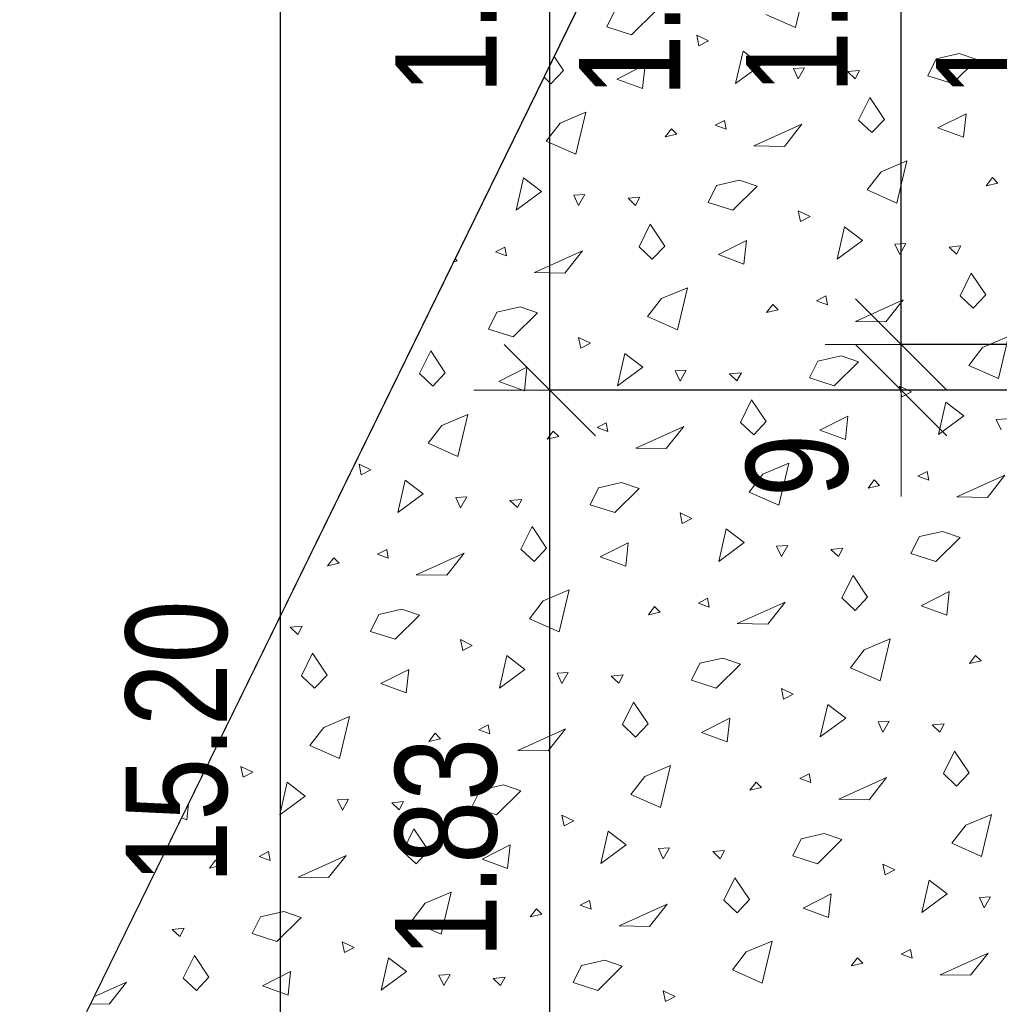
# Model space of a CAD drawing. Header units: centimetres. Extents: x -7.1 to 26.5, y -14.7 to 18.1.
# Tile 18 of 186: x -2.3 to -0.3, y 3 to 5. Entities that reach past the tile are written whole.
import ezdxf

# ---------------------------------------------------------------- set-up
doc = ezdxf.new("R2010")
doc.units = ezdxf.units.CM
doc.header["$LTSCALE"] = 10
doc.header["$PDMODE"] = 65
for name, pattern in [('AUSGEZOGEN', [0]), ('STRICHLINIE_S4', [0.0055, 0.0035, -0.001, 0, -0.001]), ('STRICHPUNKT2_S5', [0.85, 0.65, -0.1, 0, -0.1])]:
    doc.linetypes.add(name, pattern=pattern)
doc.layers.add('XR$2$105 Cotations100', color=7, linetype='Continuous')
doc.layers.add('XR$3$035 Dalles', color=7, linetype='Continuous')
doc.styles.add('ARIAL', font='arial.ttf')
doc.dimstyles.new('DIMSTYLE_2', dxfattribs={"dimtxt": 0.2, "dimasz": 0.3, "dimexe": 0, "dimexo": 0, "dimgap": 0.1, "dimtad": 2, "dimrnd": 0.005, "dimzin": 4, "dimdsep": 46, "dimtxsty": 'ARIAL', "dimblk1": 'ALL_ML_STRICH', "dimblk2": 'ALL_ML_STRICH', "dimsah": 1, "dimcen": 0, "dimclrd": 7, "dimclre": 7, "dimclrt": 7, "dimadec": 0, "dimazin": 0, "dimtfac": 1, "dimtdec": 0, "dimtix": 1, "dimtmove": 2, "dimatfit": 3, "dimfxl": 0, "dimtzin": 0, "dimlwd": 0, "dimlwe": 18, "dimarcsym": 0})
doc.dimstyles.new('DIMSTYLE_3', dxfattribs={"dimtxt": 0.2, "dimasz": 0.3, "dimexe": 0, "dimexo": 0, "dimgap": 0.1, "dimtad": 2, "dimrnd": 0.005, "dimzin": 4, "dimdsep": 46, "dimtxsty": 'ARIAL', "dimblk1": 'ALL_ML_STRICH', "dimblk2": 'ALL_ML_STRICH', "dimsah": 1, "dimcen": 0, "dimclrd": 7, "dimclre": 7, "dimclrt": 7, "dimadec": 0, "dimazin": 0, "dimtfac": 1, "dimtdec": 0, "dimtix": 1, "dimtmove": 2, "dimatfit": 3, "dimfxl": 0, "dimtzin": 0, "dimlwd": 0, "dimlwe": 18, "dimarcsym": 0})
doc.dimstyles.new('DIMSTYLE_7', dxfattribs={"dimtxt": 0.2, "dimasz": 0.3, "dimexe": 0, "dimexo": 0, "dimgap": 0.1, "dimtad": 2, "dimdec": 1, "dimlfac": 100, "dimrnd": 0.5, "dimzin": 4, "dimdsep": 46, "dimtxsty": 'ARIAL', "dimblk1": 'ALL_ML_STRICH', "dimblk2": 'ALL_ML_STRICH', "dimsah": 1, "dimcen": 0, "dimclrd": 7, "dimclre": 7, "dimclrt": 7, "dimadec": 0, "dimazin": 0, "dimtfac": 1, "dimtdec": 0, "dimtix": 1, "dimtmove": 2, "dimatfit": 3, "dimfxl": 0, "dimtvp": 1.2, "dimtzin": 0, "dimlwd": 0, "dimlwe": 18, "dimarcsym": 0})

# ---------------------------------------------------------------- blocks, each defined once
blk = doc.blocks.new('ALL_ML_STRICH')
at = {"color": 0, "linetype": 'ByBlock', "lineweight": -2}
for p, q in [((0, -0.5), (0, 0.5)), ((-0.3, -0.3), (0.3, 0.3)), ((-1, 0), (0.5, 0))]:
    blk.add_line(p, q, dxfattribs=at)
blk = doc.blocks.new('*D50')
at = {"layer": 'DEFPOINTS', "color": 7, "linetype": 'AUSGEZOGEN', "lineweight": 18, "transparency": 16777216}
for p in [(-1.7359, 11.1435), (-1.7359, -4.0565), (-0.678, -4.0565)]:
    blk.add_point(p, dxfattribs=at)
at = {"layer": 'XR$2$105 Cotations100', "color": 7, "linetype": 'AUSGEZOGEN', "lineweight": -2, "transparency": 16777216}
for p, q in [((-7.0874, 11.1435), (-1.7359, 11.1435)), ((-1.7359, -4.0565), (-1.7359, 11.1435)), ((0.7976, -4.0565), (-1.7359, -4.0565))]:
    blk.add_line(p, q, dxfattribs=at)
at = {"layer": 'XR$2$105 Cotations100', "color": 7, "linetype": 'AUSGEZOGEN', "lineweight": 18, "transparency": 16777216, "xscale": 0.3, "yscale": 0.3, "zscale": 0.3}
for p, rotation in [((-1.7359, 11.1435), 90), ((-1.7359, -4.0565), 270)]:
    blk.add_blockref('ALL_ML_STRICH', p, dxfattribs=dict(at, rotation=rotation))
at = {"layer": 'XR$2$105 Cotations100', "color": 7, "linetype": 'AUSGEZOGEN', "lineweight": 18, "transparency": 16777216, "insert": (-1.9401, 3.5492), "char_height": 0.2, "width": 0.8, "attachment_point": 5, "rotation": 90, "style": 'ARIAL'}
blk.add_mtext('\\W0.80;\\A1;{\\A1;{15.20\\H0.132000;\\S^ ;}}', dxfattribs=at)
blk = doc.blocks.new('*D56')
at = {"layer": 'DEFPOINTS', "color": 7, "linetype": 'AUSGEZOGEN', "lineweight": 18, "transparency": 16777216}
for p in [(0.8192, 4.2435), (-1.205, 2.4135), (0.8192, 2.4135)]:
    blk.add_point(p, dxfattribs=at)
at = {"layer": 'XR$2$105 Cotations100', "color": 7, "linetype": 'AUSGEZOGEN', "lineweight": -2, "transparency": 16777216}
for p, q in [((0.8046, 4.2435), (-1.205, 4.2435)), ((-1.205, 2.4135), (-1.205, 4.2435)), ((0.8046, 2.4135), (-1.205, 2.4135))]:
    blk.add_line(p, q, dxfattribs=at)
at = {"layer": 'XR$2$105 Cotations100', "color": 7, "linetype": 'AUSGEZOGEN', "lineweight": 18, "transparency": 16777216, "xscale": 0.3, "yscale": 0.3, "zscale": 0.3}
for p, rotation in [((-1.205, 4.2435), 90), ((-1.205, 2.4135), 270)]:
    blk.add_blockref('ALL_ML_STRICH', p, dxfattribs=dict(at, rotation=rotation))
at = {"layer": 'XR$2$105 Cotations100', "color": 7, "linetype": 'AUSGEZOGEN', "lineweight": 18, "transparency": 16777216, "insert": (-1.4085, 3.3401), "char_height": 0.2, "width": 0.64, "attachment_point": 5, "rotation": 90, "style": 'ARIAL'}
blk.add_mtext('\\W0.80;\\A1;{\\A1;{1.83\\H0.132000;\\S^ ;}}', dxfattribs=at)
blk = doc.blocks.new('*D57')
at = {"layer": 'DEFPOINTS', "color": 7, "linetype": 'AUSGEZOGEN', "lineweight": 18, "transparency": 16777216}
for p in [(-1.0444, 5.8235), (-1.205, 4.2435), (0.8192, 4.2435)]:
    blk.add_point(p, dxfattribs=at)
at = {"layer": 'XR$2$105 Cotations100', "color": 7, "linetype": 'AUSGEZOGEN', "lineweight": -2, "transparency": 16777216}
for p, q in [((0.8046, 5.8235), (-1.205, 5.8235)), ((-1.205, 4.2435), (-1.205, 5.8235)), ((0.8046, 4.2435), (-1.205, 4.2435))]:
    blk.add_line(p, q, dxfattribs=at)
at = {"layer": 'XR$2$105 Cotations100', "color": 7, "linetype": 'AUSGEZOGEN', "lineweight": 18, "transparency": 16777216, "xscale": 0.3, "yscale": 0.3, "zscale": 0.3}
for p, rotation in [((-1.205, 5.8235), 90), ((-1.205, 4.2435), 270)]:
    blk.add_blockref('ALL_ML_STRICH', p, dxfattribs=dict(at, rotation=rotation))
at = {"layer": 'XR$2$105 Cotations100', "color": 7, "linetype": 'AUSGEZOGEN', "lineweight": 18, "transparency": 16777216, "insert": (-1.4084, 5.0449), "char_height": 0.2, "width": 0.64, "attachment_point": 5, "rotation": 90, "style": 'ARIAL'}
blk.add_mtext('\\W0.80;\\A1;{\\A1;{1.58\\H0.132000;\\S^ ;}}', dxfattribs=at)
at = {"layer": 'XR$2$105 Cotations100', "color": 7, "linetype": 'AUSGEZOGEN', "lineweight": 18, "transparency": 16777216, "insert": (-1.1473, 4.8213), "char_height": 0.2, "width": 0.01, "attachment_point": 1, "rotation": 90, "line_spacing_factor": 0.60241, "style": 'ARIAL'}
blk.add_mtext('\\W0.80;1.50', dxfattribs=at)
blk = doc.blocks.new('*D67')
at = {"layer": 'DEFPOINTS', "color": 7, "linetype": 'AUSGEZOGEN', "lineweight": 18, "transparency": 16777216}
for p in [(-0.3959, 4.3335), (-0.512, 4.2435), (-0.447, 4.2435)]:
    blk.add_point(p, dxfattribs=at)
at = {"layer": 'XR$2$105 Cotations100', "color": 7, "linetype": 'AUSGEZOGEN', "lineweight": -2, "transparency": 16777216}
for p, q in [((0.8046, 4.3335), (-0.512, 4.3335)), ((-0.512, 4.2435), (-0.512, 4.3335)), ((0.8046, 4.2435), (-0.512, 4.2435))]:
    blk.add_line(p, q, dxfattribs=at)
at = {"layer": 'XR$2$105 Cotations100', "color": 7, "linetype": 'AUSGEZOGEN', "lineweight": 18, "transparency": 16777216, "xscale": 0.3, "yscale": 0.3, "zscale": 0.3}
for p, rotation in [((-0.512, 4.2435), 270), ((-0.512, 4.3335), 90)]:
    blk.add_blockref('ALL_ML_STRICH', p, dxfattribs=dict(at, rotation=rotation))
at = {"layer": 'XR$2$105 Cotations100', "color": 7, "linetype": 'AUSGEZOGEN', "lineweight": 18, "transparency": 16777216, "insert": (-0.7163, 4.095), "char_height": 0.2, "width": 0.48, "attachment_point": 5, "rotation": 90, "style": 'ARIAL'}
blk.add_mtext('\\W0.80;\\A1;{\\A1;{9\\H0.132000;\\S^ ;}}', dxfattribs=at)
blk = doc.blocks.new('*D68')
at = {"layer": 'DEFPOINTS', "color": 7, "linetype": 'AUSGEZOGEN', "lineweight": 18, "transparency": 16777216}
for p in [(-0.5206, 5.7335), (-0.512, 4.3335), (-0.3959, 4.3335)]:
    blk.add_point(p, dxfattribs=at)
at = {"layer": 'XR$2$105 Cotations100', "color": 7, "linetype": 'AUSGEZOGEN', "lineweight": -2, "transparency": 16777216}
for p, q in [((0.8046, 5.7335), (-0.512, 5.7335)), ((-0.512, 4.3335), (-0.512, 5.7335)), ((0.8046, 4.3335), (-0.512, 4.3335))]:
    blk.add_line(p, q, dxfattribs=at)
at = {"layer": 'XR$2$105 Cotations100', "color": 7, "linetype": 'AUSGEZOGEN', "lineweight": 18, "transparency": 16777216, "xscale": 0.3, "yscale": 0.3, "zscale": 0.3}
for p, rotation in [((-0.512, 5.7335), 90), ((-0.512, 4.3335), 270)]:
    blk.add_blockref('ALL_ML_STRICH', p, dxfattribs=dict(at, rotation=rotation))
at = {"layer": 'XR$2$105 Cotations100', "color": 7, "linetype": 'AUSGEZOGEN', "lineweight": 18, "transparency": 16777216, "insert": (-0.7163, 5.0453), "char_height": 0.2, "width": 0.64, "attachment_point": 5, "rotation": 90, "style": 'ARIAL'}
blk.add_mtext('\\W0.80;\\A1;{\\A1;{1.40\\H0.132000;\\S^ ;}}', dxfattribs=at)
at = {"layer": 'XR$2$105 Cotations100', "color": 7, "linetype": 'AUSGEZOGEN', "lineweight": 18, "transparency": 16777216, "insert": (-0.4432, 4.8213), "char_height": 0.2, "width": 0.01, "attachment_point": 1, "rotation": 90, "line_spacing_factor": 0.60241, "style": 'ARIAL'}
blk.add_mtext('\\W0.80;1.30', dxfattribs=at)
blk = doc.blocks.new('COMPLEXOBJECT_272')
at = {"layer": 'XR$3$035 Dalles', "color": 253, "linetype": 'AUSGEZOGEN', "lineweight": 13, "transparency": 33554687}
for p, q in [((-0.7006, 5.0422), (-0.7203, 4.9593)), ((-1.0926, 4.9604), (-1.0761, 4.9938)), ((-0.9959, 4.9924), (-1.0439, 4.9449)), ((-0.7203, 4.9593), (-0.7788, 4.9851)), ((-1.0439, 4.9449), (-1.0926, 4.9604)), ((-0.8917, 4.9329), (-0.915, 4.9441)), ((-0.915, 4.9441), (-0.9107, 4.923)), ((-0.9107, 4.923), (-0.8917, 4.9329)), ((-1.1964, 4.9017), (-1.1781, 4.8743)), ((-0.8384, 4.8486), (-0.8238, 4.9126)), ((-0.8238, 4.9126), (-0.7882, 4.8855)), ((-0.4595, 4.864), (-0.4431, 4.8974)), ((-0.4431, 4.8974), (-0.3975, 4.9078)), ((-0.3629, 4.896), (-0.4108, 4.8485)), ((-0.3975, 4.9078), (-0.3629, 4.896)), ((-1.0724, 4.8574), (-1.0171, 4.8854)), ((-1.0171, 4.8854), (-1.022, 4.8389)), ((-0.7882, 4.8855), (-0.8384, 4.8486)), ((-0.7027, 4.8796), (-0.7245, 4.8783)), ((-0.7245, 4.8783), (-0.7149, 4.8579)), ((-0.7149, 4.8579), (-0.7027, 4.8796)), ((-1.2027, 4.8482), (-1.2163, 4.861)), ((-1.1781, 4.8743), (-1.2027, 4.8482)), ((-1.022, 4.8389), (-1.0724, 4.8574)), ((-0.6176, 4.8722), (-0.5941, 4.8745)), ((-0.6027, 4.8582), (-0.6176, 4.8722)), ((-0.5941, 4.8745), (-0.6027, 4.8582)), ((-0.4108, 4.8485), (-0.4595, 4.864)), ((-0.5958, 4.7764), (-0.5738, 4.8209)), ((-0.5738, 4.8209), (-0.5451, 4.7779)), ((-1.1847, 4.7706), (-1.1336, 4.7922)), ((-1.1336, 4.7922), (-1.1533, 4.7093)), ((-0.4394, 4.761), (-0.3841, 4.789)), ((-0.3841, 4.789), (-0.389, 4.7425)), ((-1.2119, 4.7351), (-1.1847, 4.7706)), ((-0.8606, 4.7758), (-0.8788, 4.7664)), ((-0.8788, 4.7664), (-0.8574, 4.7585)), ((-0.8574, 4.7585), (-0.8606, 4.7758)), ((-0.8022, 4.7258), (-0.7077, 4.7684)), ((-0.7077, 4.7684), (-0.742, 4.7247)), ((-0.5697, 4.7518), (-0.5958, 4.7764)), ((-0.5451, 4.7779), (-0.5697, 4.7518)), ((-0.389, 4.7425), (-0.4394, 4.761)), ((-0.9651, 4.7593), (-0.9773, 4.7433)), ((-0.9773, 4.7433), (-0.9544, 4.7486)), ((-0.9544, 4.7486), (-0.9651, 4.7593)), ((-1.1533, 4.7093), (-1.2119, 4.7351)), ((-0.742, 4.7247), (-0.8022, 4.7258)), ((-0.5517, 4.6742), (-0.5006, 4.6958)), ((-0.5006, 4.6958), (-0.5203, 4.6129)), ((-0.5788, 4.6387), (-0.5517, 4.6742)), ((-0.3321, 4.6629), (-0.3442, 4.6469)), ((-0.3214, 4.6522), (-0.3321, 4.6629)), ((-1.2714, 4.5986), (-1.2568, 4.6626)), ((-1.2568, 4.6626), (-1.2213, 4.6355)), ((-0.8926, 4.614), (-0.8761, 4.6474)), ((-0.8761, 4.6474), (-0.8305, 4.6578)), ((-0.7959, 4.646), (-0.8439, 4.5985)), ((-0.8305, 4.6578), (-0.7959, 4.646)), ((-0.3442, 4.6469), (-0.3214, 4.6522)), ((-1.2213, 4.6355), (-1.2714, 4.5986)), ((-1.1357, 4.6296), (-1.1575, 4.6283)), ((-1.1575, 4.6283), (-1.148, 4.6079)), ((-1.148, 4.6079), (-1.1357, 4.6296)), ((-1.0506, 4.6222), (-1.0271, 4.6245)), ((-1.0271, 4.6245), (-1.0358, 4.6082)), ((-0.5203, 4.6129), (-0.5788, 4.6387)), ((-1.0358, 4.6082), (-1.0506, 4.6222)), ((-0.8439, 4.5985), (-0.8926, 4.614)), ((-0.6917, 4.5865), (-0.715, 4.5977)), ((-0.715, 4.5977), (-0.7107, 4.5766)), ((-0.7107, 4.5766), (-0.6917, 4.5865)), ((-1.0288, 4.5264), (-1.0068, 4.5709)), ((-1.0068, 4.5709), (-0.9781, 4.5279)), ((-0.6384, 4.5022), (-0.6238, 4.5662)), ((-0.6238, 4.5662), (-0.5882, 4.5391)), ((-0.9781, 4.5279), (-1.0027, 4.5018)), ((-0.8724, 4.511), (-0.8171, 4.539)), ((-0.8171, 4.539), (-0.822, 4.4925)), ((-0.5882, 4.5391), (-0.6384, 4.5022)), ((-0.5027, 4.5332), (-0.5245, 4.5319)), ((-0.5245, 4.5319), (-0.5149, 4.5115)), ((-0.5149, 4.5115), (-0.5027, 4.5332)), ((-0.4176, 4.5258), (-0.3941, 4.5281)), ((-0.3941, 4.5281), (-0.4027, 4.5118)), ((-1.2936, 4.5258), (-1.3118, 4.5164)), ((-1.3118, 4.5164), (-1.2904, 4.5085)), ((-1.2904, 4.5085), (-1.2936, 4.5258)), ((-1.2352, 4.4758), (-1.1407, 4.5184)), ((-1.1407, 4.5184), (-1.1751, 4.4747)), ((-1.0027, 4.5018), (-1.0288, 4.5264)), ((-0.822, 4.4925), (-0.8724, 4.511)), ((-0.4027, 4.5118), (-0.4176, 4.5258)), ((-1.3944, 4.497), (-1.3874, 4.4986)), ((-1.3874, 4.4986), (-1.3916, 4.5028)), ((-1.1751, 4.4747), (-1.2352, 4.4758)), ((-0.3958, 4.43), (-0.3738, 4.4745)), ((-0.3738, 4.4745), (-0.3451, 4.4315)), ((-0.9847, 4.4242), (-0.9336, 4.4458)), ((-0.9336, 4.4458), (-0.9533, 4.3629)), ((-0.3697, 4.4054), (-0.3958, 4.43)), ((-0.3451, 4.4315), (-0.3697, 4.4054)), ((-1.0119, 4.3887), (-0.9847, 4.4242)), ((-0.7651, 4.4129), (-0.7773, 4.3969)), ((-0.7544, 4.4022), (-0.7651, 4.4129)), ((-0.6606, 4.4294), (-0.6788, 4.42)), ((-0.6788, 4.42), (-0.6574, 4.4121)), ((-0.6574, 4.4121), (-0.6606, 4.4294)), ((-0.6022, 4.3794), (-0.5077, 4.422)), ((-0.5077, 4.422), (-0.542, 4.3783)), ((-1.3256, 4.364), (-1.3091, 4.3974)), ((-1.3091, 4.3974), (-1.2635, 4.4078)), ((-1.2289, 4.396), (-1.2769, 4.3485)), ((-1.2635, 4.4078), (-1.2289, 4.396)), ((-0.7773, 4.3969), (-0.7544, 4.4022)), ((-0.9533, 4.3629), (-1.0119, 4.3887)), ((-0.542, 4.3783), (-0.6022, 4.3794)), ((-1.2769, 4.3485), (-1.3256, 4.364)), ((-1.1247, 4.3365), (-1.1481, 4.3477)), ((-1.1481, 4.3477), (-1.1437, 4.3266)), ((-1.1437, 4.3266), (-1.1247, 4.3365)), ((-0.3517, 4.3278), (-0.3006, 4.3494)), ((-0.3006, 4.3494), (-0.3203, 4.2665)), ((-1.4618, 4.2764), (-1.4398, 4.3209)), ((-1.4398, 4.3209), (-1.4111, 4.2779)), ((-1.0714, 4.2522), (-1.0568, 4.3162)), ((-1.0568, 4.3162), (-1.0213, 4.2891)), ((-0.3788, 4.2923), (-0.3517, 4.3278)), ((-0.6926, 4.2676), (-0.6761, 4.301)), ((-0.6761, 4.301), (-0.6305, 4.3114)), ((-0.5959, 4.2996), (-0.6439, 4.2521)), ((-0.6305, 4.3114), (-0.5959, 4.2996)), ((-1.4357, 4.2518), (-1.4618, 4.2764)), ((-1.4111, 4.2779), (-1.4357, 4.2518)), ((-1.3054, 4.261), (-1.2501, 4.289)), ((-1.2501, 4.289), (-1.255, 4.2425)), ((-1.0213, 4.2891), (-1.0714, 4.2522)), ((-0.9357, 4.2832), (-0.9575, 4.2819)), ((-0.9575, 4.2819), (-0.948, 4.2615)), ((-0.948, 4.2615), (-0.9357, 4.2832)), ((-0.8506, 4.2758), (-0.8271, 4.2781)), ((-0.8358, 4.2618), (-0.8506, 4.2758)), ((-0.8271, 4.2781), (-0.8358, 4.2618)), ((-0.3203, 4.2665), (-0.3788, 4.2923)), ((-1.255, 4.2425), (-1.3054, 4.261)), ((-0.6439, 4.2521), (-0.6926, 4.2676)), ((-0.4917, 4.2401), (-0.515, 4.2513)), ((-0.515, 4.2513), (-0.5107, 4.2302)), ((-0.5107, 4.2302), (-0.4917, 4.2401)), ((-0.8288, 4.18), (-0.8068, 4.2245)), ((-0.8068, 4.2245), (-0.7781, 4.1815)), ((-0.4384, 4.1558), (-0.4238, 4.2198)), ((-0.4238, 4.2198), (-0.3882, 4.1927)), ((-1.4177, 4.1742), (-1.3666, 4.1958)), ((-1.3666, 4.1958), (-1.3863, 4.1129)), ((-1.0936, 4.1794), (-1.1118, 4.17)), ((-1.0904, 4.1621), (-1.0936, 4.1794)), ((-0.8027, 4.1554), (-0.8288, 4.18)), ((-0.7781, 4.1815), (-0.8027, 4.1554)), ((-0.6724, 4.1646), (-0.6171, 4.1926)), ((-0.6171, 4.1926), (-0.622, 4.1461)), ((-0.3882, 4.1927), (-0.4384, 4.1558)), ((-0.3027, 4.1868), (-0.3245, 4.1855)), ((-0.3245, 4.1855), (-0.3149, 4.1651)), ((-1.4449, 4.1387), (-1.4177, 4.1742)), ((-1.1981, 4.1629), (-1.2103, 4.1469)), ((-1.1874, 4.1522), (-1.1981, 4.1629)), ((-1.1118, 4.17), (-1.0904, 4.1621)), ((-1.0352, 4.1294), (-0.9407, 4.172)), ((-0.9407, 4.172), (-0.9751, 4.1283)), ((-0.622, 4.1461), (-0.6724, 4.1646)), ((-1.3863, 4.1129), (-1.4449, 4.1387)), ((-1.2103, 4.1469), (-1.1874, 4.1522)), ((-0.9751, 4.1283), (-1.0352, 4.1294)), ((-0.7847, 4.0778), (-0.7336, 4.0994)), ((-0.7336, 4.0994), (-0.7533, 4.0165)), ((-1.5577, 4.0865), (-1.5811, 4.0977)), ((-1.5811, 4.0977), (-1.5767, 4.0766)), ((-1.5767, 4.0766), (-1.5577, 4.0865)), ((-0.4606, 4.083), (-0.4788, 4.0736)), ((-0.4574, 4.0657), (-0.4606, 4.083)), ((-1.5044, 4.0022), (-1.4898, 4.0662)), ((-1.4898, 4.0662), (-1.4543, 4.0391)), ((-1.1091, 4.051), (-1.0635, 4.0614)), ((-1.0635, 4.0614), (-1.0289, 4.0496)), ((-0.8119, 4.0423), (-0.7847, 4.0778)), ((-0.5651, 4.0665), (-0.5773, 4.0505)), ((-0.5544, 4.0558), (-0.5651, 4.0665)), ((-0.4788, 4.0736), (-0.4574, 4.0657)), ((-0.4022, 4.0329), (-0.3077, 4.0756)), ((-0.3077, 4.0756), (-0.342, 4.0319)), ((-1.1256, 4.0176), (-1.1091, 4.051)), ((-1.0289, 4.0496), (-1.0769, 4.0021)), ((-0.7533, 4.0165), (-0.8119, 4.0423)), ((-0.5773, 4.0505), (-0.5544, 4.0558)), ((-1.4543, 4.0391), (-1.5044, 4.0022)), ((-1.3687, 4.0332), (-1.3905, 4.0319)), ((-1.3905, 4.0319), (-1.381, 4.0115)), ((-1.381, 4.0115), (-1.3687, 4.0332)), ((-1.2836, 4.0258), (-1.2601, 4.0281)), ((-1.2688, 4.0118), (-1.2836, 4.0258)), ((-1.2601, 4.0281), (-1.2688, 4.0118)), ((-0.342, 4.0319), (-0.4022, 4.0329)), ((-1.0769, 4.0021), (-1.1256, 4.0176)), ((-0.9247, 3.9901), (-0.9481, 4.0013)), ((-0.9481, 4.0013), (-0.9437, 3.9802)), ((-0.9437, 3.9802), (-0.9247, 3.9901)), ((-1.2618, 3.93), (-1.2398, 3.9745)), ((-1.2398, 3.9745), (-1.2111, 3.9315)), ((-0.8714, 3.9058), (-0.8568, 3.9698)), ((-0.8568, 3.9698), (-0.8213, 3.9427)), ((-0.4761, 3.9546), (-0.4305, 3.965)), ((-0.4305, 3.965), (-0.3959, 3.9532)), ((-0.4926, 3.9212), (-0.4761, 3.9546)), ((-0.3959, 3.9532), (-0.4439, 3.9056)), ((-1.5266, 3.9294), (-1.5448, 3.92)), ((-1.5234, 3.9121), (-1.5266, 3.9294)), ((-1.2357, 3.9054), (-1.2618, 3.93)), ((-1.2111, 3.9315), (-1.2357, 3.9054)), ((-1.1054, 3.9146), (-1.0501, 3.9426)), ((-1.0501, 3.9426), (-1.055, 3.8961)), ((-0.8213, 3.9427), (-0.8714, 3.9058)), ((-0.7357, 3.9368), (-0.7575, 3.9355)), ((-0.7575, 3.9355), (-0.748, 3.9151)), ((-0.748, 3.9151), (-0.7357, 3.9368)), ((-0.6506, 3.9294), (-0.6271, 3.9317)), ((-0.6358, 3.9154), (-0.6506, 3.9294)), ((-0.6271, 3.9317), (-0.6358, 3.9154)), ((-1.6311, 3.9129), (-1.6433, 3.8969)), ((-1.6205, 3.9022), (-1.6311, 3.9129)), ((-1.5448, 3.92), (-1.5234, 3.9121)), ((-1.4682, 3.8794), (-1.3737, 3.922)), ((-1.3737, 3.922), (-1.4081, 3.8783)), ((-1.055, 3.8961), (-1.1054, 3.9146)), ((-0.4439, 3.9056), (-0.4926, 3.9212)), ((-1.6433, 3.8969), (-1.6205, 3.9022)), ((-1.4081, 3.8783), (-1.4682, 3.8794)), ((-0.6288, 3.8336), (-0.6068, 3.878)), ((-0.6068, 3.878), (-0.5781, 3.8351)), ((-1.2177, 3.8278), (-1.1666, 3.8494)), ((-1.1666, 3.8494), (-1.1863, 3.7665)), ((-1.2449, 3.7923), (-1.2177, 3.8278)), ((-0.8936, 3.833), (-0.9118, 3.8236)), ((-0.8904, 3.8157), (-0.8936, 3.833)), ((-0.6027, 3.809), (-0.6288, 3.8336)), ((-0.5781, 3.8351), (-0.6027, 3.809)), ((-0.4724, 3.8182), (-0.4171, 3.8462)), ((-0.4171, 3.8462), (-0.422, 3.7997)), ((-1.5421, 3.801), (-1.4965, 3.8114)), ((-1.4965, 3.8114), (-1.4619, 3.7996)), ((-0.9981, 3.8165), (-1.0103, 3.8005)), ((-0.9874, 3.8058), (-0.9981, 3.8165)), ((-0.9118, 3.8236), (-0.8904, 3.8157)), ((-0.8352, 3.7829), (-0.7407, 3.8256)), ((-0.7407, 3.8256), (-0.7751, 3.7819)), ((-0.422, 3.7997), (-0.4724, 3.8182)), ((-1.5586, 3.7676), (-1.5421, 3.801)), ((-1.4619, 3.7996), (-1.5099, 3.7521)), ((-1.1863, 3.7665), (-1.2449, 3.7923)), ((-1.0103, 3.8005), (-0.9874, 3.8058)), ((-1.7166, 3.7758), (-1.6931, 3.7781)), ((-1.7018, 3.7618), (-1.7166, 3.7758)), ((-1.6931, 3.7781), (-1.7018, 3.7618)), ((-0.7751, 3.7819), (-0.8352, 3.7829)), ((-1.5099, 3.7521), (-1.5586, 3.7676)), ((-1.3577, 3.7401), (-1.3811, 3.7513)), ((-1.3811, 3.7513), (-1.3767, 3.7302)), ((-0.5847, 3.7314), (-0.5336, 3.753)), ((-0.5336, 3.753), (-0.5533, 3.6701)), ((-1.3767, 3.7302), (-1.3577, 3.7401)), ((-0.6119, 3.6959), (-0.5847, 3.7314)), ((-1.6948, 3.68), (-1.6729, 3.7245)), ((-1.6729, 3.7245), (-1.6441, 3.6815)), ((-1.3044, 3.6558), (-1.2898, 3.7198)), ((-1.2898, 3.7198), (-1.2543, 3.6927)), ((-0.9091, 3.7046), (-0.8635, 3.715)), ((-0.8635, 3.715), (-0.8289, 3.7032)), ((-0.3651, 3.7201), (-0.3773, 3.7041)), ((-0.3544, 3.7094), (-0.3651, 3.7201)), ((-1.5384, 3.6646), (-1.4831, 3.6926)), ((-1.4831, 3.6926), (-1.488, 3.6461)), ((-1.2543, 3.6927), (-1.3044, 3.6558)), ((-0.9256, 3.6712), (-0.9091, 3.7046)), ((-0.8289, 3.7032), (-0.8769, 3.6556)), ((-0.5533, 3.6701), (-0.6119, 3.6959)), ((-0.3773, 3.7041), (-0.3544, 3.7094)), ((-1.6687, 3.6554), (-1.6948, 3.68)), ((-1.6441, 3.6815), (-1.6687, 3.6554)), ((-1.1687, 3.6868), (-1.1905, 3.6855)), ((-1.1905, 3.6855), (-1.181, 3.6651)), ((-1.181, 3.6651), (-1.1687, 3.6868)), ((-1.0836, 3.6794), (-1.0601, 3.6817)), ((-1.0688, 3.6654), (-1.0836, 3.6794)), ((-1.0601, 3.6817), (-1.0688, 3.6654)), ((-1.488, 3.6461), (-1.5384, 3.6646)), ((-0.8769, 3.6556), (-0.9256, 3.6712)), ((-0.7247, 3.6437), (-0.7481, 3.6549)), ((-0.7481, 3.6549), (-0.7437, 3.6338)), ((-0.7437, 3.6338), (-0.7247, 3.6437)), ((-1.0618, 3.5836), (-1.0398, 3.628)), ((-1.0398, 3.628), (-1.0111, 3.5851)), ((-0.6714, 3.5594), (-0.6568, 3.6234)), ((-0.6568, 3.6234), (-0.6213, 3.5963)), ((-1.6507, 3.5778), (-1.5996, 3.5994)), ((-1.5996, 3.5994), (-1.6193, 3.5165)), ((-0.9054, 3.5682), (-0.8501, 3.5962)), ((-0.8501, 3.5962), (-0.855, 3.5497)), ((-0.6213, 3.5963), (-0.6714, 3.5594)), ((-1.6779, 3.5423), (-1.6507, 3.5778)), ((-1.3266, 3.583), (-1.3448, 3.5736)), ((-1.3234, 3.5657), (-1.3266, 3.583)), ((-1.2682, 3.5329), (-1.1737, 3.5756)), ((-1.1737, 3.5756), (-1.2081, 3.5319)), ((-1.0357, 3.559), (-1.0618, 3.5836)), ((-1.0111, 3.5851), (-1.0357, 3.559)), ((-0.5357, 3.5904), (-0.5575, 3.5891)), ((-0.5575, 3.5891), (-0.548, 3.5687)), ((-0.548, 3.5687), (-0.5357, 3.5904)), ((-0.4506, 3.583), (-0.4271, 3.5852)), ((-0.4358, 3.569), (-0.4506, 3.583)), ((-0.4271, 3.5852), (-0.4358, 3.569)), ((-1.4311, 3.5665), (-1.4433, 3.5505)), ((-1.4433, 3.5505), (-1.4205, 3.5558)), ((-1.4205, 3.5558), (-1.4311, 3.5665)), ((-1.3448, 3.5736), (-1.3234, 3.5657)), ((-0.855, 3.5497), (-0.9054, 3.5682)), ((-1.6193, 3.5165), (-1.6779, 3.5423)), ((-1.2081, 3.5319), (-1.2682, 3.5329)), ((-0.4288, 3.4872), (-0.4068, 3.5316)), ((-0.4068, 3.5316), (-0.3781, 3.4887)), ((-1.7907, 3.4901), (-1.8141, 3.5013)), ((-1.8141, 3.5013), (-1.8098, 3.4802)), ((-1.0177, 3.4814), (-0.9666, 3.503)), ((-0.9666, 3.503), (-0.9863, 3.4201)), ((-1.8098, 3.4802), (-1.7907, 3.4901)), ((-1.0449, 3.4459), (-1.0177, 3.4814)), ((-0.6936, 3.4866), (-0.7118, 3.4772)), ((-0.6904, 3.4693), (-0.6936, 3.4866)), ((-0.6352, 3.4365), (-0.5407, 3.4792)), ((-0.5407, 3.4792), (-0.5751, 3.4355)), ((-0.4027, 3.4625), (-0.4288, 3.4872)), ((-0.3781, 3.4887), (-0.4027, 3.4625)), ((-1.7375, 3.4058), (-1.7228, 3.4698)), ((-1.7228, 3.4698), (-1.6873, 3.4427)), ((-1.3421, 3.4546), (-1.2965, 3.465)), ((-1.2965, 3.465), (-1.2619, 3.4532)), ((-0.7981, 3.4701), (-0.8103, 3.4541)), ((-0.8103, 3.4541), (-0.7874, 3.4594)), ((-0.7874, 3.4594), (-0.7981, 3.4701)), ((-0.7118, 3.4772), (-0.6904, 3.4693)), ((-1.6873, 3.4427), (-1.7375, 3.4058)), ((-1.3586, 3.4212), (-1.3421, 3.4546)), ((-1.2619, 3.4532), (-1.3099, 3.4056)), ((-0.9863, 3.4201), (-1.0449, 3.4459)), ((-1.9177, 3.4272), (-1.921, 3.3961)), ((-1.6017, 3.4368), (-1.6235, 3.4355)), ((-1.6235, 3.4355), (-1.614, 3.4151)), ((-1.614, 3.4151), (-1.6017, 3.4368)), ((-1.5166, 3.4294), (-1.4931, 3.4317)), ((-1.5018, 3.4154), (-1.5166, 3.4294)), ((-1.4931, 3.4317), (-1.5018, 3.4154)), ((-1.3099, 3.4056), (-1.3586, 3.4212)), ((-0.5751, 3.4355), (-0.6352, 3.4365)), ((-1.1577, 3.3937), (-1.1811, 3.4049)), ((-1.1811, 3.4049), (-1.1767, 3.3838)), ((-0.3847, 3.385), (-0.3336, 3.4065)), ((-0.3336, 3.4065), (-0.3533, 3.3237)), ((-1.921, 3.3961), (-1.9311, 3.3998)), ((-1.1767, 3.3838), (-1.1577, 3.3937)), ((-0.4119, 3.3495), (-0.3847, 3.385)), ((-1.4948, 3.3336), (-1.4729, 3.378)), ((-1.4729, 3.378), (-1.4441, 3.3351)), ((-1.1044, 3.3094), (-1.0898, 3.3734)), ((-1.0898, 3.3734), (-1.0543, 3.3463)), ((-0.7091, 3.3581), (-0.6635, 3.3686)), ((-0.6635, 3.3686), (-0.6289, 3.3568)), ((-1.3384, 3.3182), (-1.2831, 3.3462)), ((-1.2831, 3.3462), (-1.288, 3.2997)), ((-1.0543, 3.3463), (-1.1044, 3.3094)), ((-0.7256, 3.3248), (-0.7091, 3.3581)), ((-0.6289, 3.3568), (-0.6769, 3.3092)), ((-0.3533, 3.3237), (-0.4119, 3.3495)), ((-1.7596, 3.333), (-1.7778, 3.3236)), ((-1.7778, 3.3236), (-1.7564, 3.3157)), ((-1.7564, 3.3157), (-1.7596, 3.333)), ((-1.7012, 3.2829), (-1.6067, 3.3256)), ((-1.6067, 3.3256), (-1.6411, 3.2819)), ((-1.4687, 3.309), (-1.4948, 3.3336)), ((-1.4441, 3.3351), (-1.4687, 3.309)), ((-0.9687, 3.3404), (-0.9905, 3.3391)), ((-0.9905, 3.3391), (-0.981, 3.3187)), ((-0.981, 3.3187), (-0.9687, 3.3404)), ((-0.8836, 3.333), (-0.8601, 3.3352)), ((-0.8688, 3.319), (-0.8836, 3.333)), ((-0.8601, 3.3352), (-0.8688, 3.319)), ((-0.6769, 3.3092), (-0.7256, 3.3248)), ((-1.8642, 3.3165), (-1.8763, 3.3005)), ((-1.8763, 3.3005), (-1.8535, 3.3058)), ((-1.8535, 3.3058), (-1.8642, 3.3165)), ((-1.288, 3.2997), (-1.3384, 3.3182)), ((-0.5247, 3.2972), (-0.5481, 3.3085)), ((-0.5481, 3.3085), (-0.5437, 3.2874)), ((-0.5437, 3.2874), (-0.5247, 3.2972)), ((-1.6411, 3.2819), (-1.7012, 3.2829)), ((-0.8618, 3.2372), (-0.8398, 3.2816)), ((-0.8398, 3.2816), (-0.8111, 3.2387)), ((-0.4714, 3.2129), (-0.4568, 3.277)), ((-0.4568, 3.277), (-0.4213, 3.2499)), ((-1.4507, 3.2314), (-1.3996, 3.253)), ((-1.3996, 3.253), (-1.4193, 3.1701)), ((-0.7054, 3.2218), (-0.6501, 3.2498)), ((-0.6501, 3.2498), (-0.655, 3.2033)), ((-0.4213, 3.2499), (-0.4714, 3.2129)), ((-1.4779, 3.1959), (-1.4507, 3.2314)), ((-1.1266, 3.2366), (-1.1448, 3.2272)), ((-1.1448, 3.2272), (-1.1234, 3.2193)), ((-1.1234, 3.2193), (-1.1266, 3.2366)), ((-1.0682, 3.1865), (-0.9737, 3.2292)), ((-0.9737, 3.2292), (-1.0081, 3.1855)), ((-0.8357, 3.2125), (-0.8618, 3.2372)), ((-0.8111, 3.2387), (-0.8357, 3.2125)), ((-0.3357, 3.244), (-0.3575, 3.2427)), ((-0.3575, 3.2427), (-0.348, 3.2223)), ((-0.348, 3.2223), (-0.3357, 3.244)), ((-1.7751, 3.2046), (-1.7295, 3.215)), ((-1.7295, 3.215), (-1.6949, 3.2032)), ((-1.2311, 3.2201), (-1.2433, 3.2041)), ((-1.2433, 3.2041), (-1.2205, 3.2094)), ((-1.2205, 3.2094), (-1.2311, 3.2201)), ((-0.655, 3.2033), (-0.7054, 3.2218)), ((-2.039, 3.1793), (-2.0348, 3.1868)), ((-2.0348, 3.1868), (-2.0353, 3.1868)), ((-1.7916, 3.1712), (-1.7751, 3.2046)), ((-1.6949, 3.2032), (-1.7429, 3.1556)), ((-1.4193, 3.1701), (-1.4779, 3.1959)), ((-1.0081, 3.1855), (-1.0682, 3.1865)), ((-1.9496, 3.1794), (-1.9262, 3.1817)), ((-1.9348, 3.1654), (-1.9496, 3.1794)), ((-1.9262, 3.1817), (-1.9348, 3.1654)), ((-1.7429, 3.1556), (-1.7916, 3.1712)), ((-1.5907, 3.1437), (-1.6141, 3.1549)), ((-1.6141, 3.1549), (-1.6098, 3.1338)), ((-0.8177, 3.135), (-0.7666, 3.1565)), ((-0.7666, 3.1565), (-0.7863, 3.0737)), ((-1.9279, 3.0836), (-1.9059, 3.128)), ((-1.9059, 3.128), (-1.8771, 3.0851)), ((-1.6098, 3.1338), (-1.5907, 3.1437)), ((-0.8449, 3.0995), (-0.8177, 3.135)), ((-0.4936, 3.1402), (-0.5118, 3.1308)), ((-0.5118, 3.1308), (-0.4904, 3.1229)), ((-0.4904, 3.1229), (-0.4936, 3.1402)), ((-0.4352, 3.0901), (-0.3407, 3.1328)), ((-0.3407, 3.1328), (-0.3751, 3.0891)), ((-1.5375, 3.0594), (-1.5228, 3.1234)), ((-1.5228, 3.1234), (-1.4873, 3.0963)), ((-1.1421, 3.1081), (-1.0965, 3.1186)), ((-1.0965, 3.1186), (-1.0619, 3.1068)), ((-0.5981, 3.1237), (-0.6103, 3.1077)), ((-0.6103, 3.1077), (-0.5874, 3.113)), ((-0.5874, 3.113), (-0.5981, 3.1237)), ((-1.7714, 3.0682), (-1.7161, 3.0962)), ((-1.7161, 3.0962), (-1.721, 3.0497)), ((-1.4873, 3.0963), (-1.5375, 3.0594)), ((-1.4017, 3.0904), (-1.4235, 3.0891)), ((-1.414, 3.0687), (-1.4017, 3.0904)), ((-1.1586, 3.0748), (-1.1421, 3.1081)), ((-1.0619, 3.1068), (-1.1099, 3.0592)), ((-0.7863, 3.0737), (-0.8449, 3.0995)), ((-0.3751, 3.0891), (-0.4352, 3.0901)), ((-2.1039, 3.0466), (-2.0397, 3.0756)), ((-2.0397, 3.0756), (-2.0741, 3.0319)), ((-1.9017, 3.059), (-1.9279, 3.0836)), ((-1.8771, 3.0851), (-1.9017, 3.059)), ((-1.4235, 3.0891), (-1.414, 3.0687)), ((-1.3166, 3.083), (-1.2931, 3.0852)), ((-1.3018, 3.069), (-1.3166, 3.083)), ((-1.2931, 3.0852), (-1.3018, 3.069)), ((-1.1099, 3.0592), (-1.1586, 3.0748)), ((-1.721, 3.0497), (-1.7714, 3.0682)), ((-0.9577, 3.0472), (-0.9811, 3.0585)), ((-0.9811, 3.0585), (-0.9767, 3.0374)), ((-2.0741, 3.0319), (-2.1108, 3.0325)), ((-0.9767, 3.0374), (-0.9577, 3.0472))]:
    blk.add_line(p, q, dxfattribs=at)

msp = doc.modelspace()

# ---------------------------------------------------------------- linework, layer by layer
at = {"layer": 'XR$3$035 Dalles', "color": 253, "linetype": 'STRICHLINIE_S4', "lineweight": 18, "transparency": 33554687}
msp.add_lwpolyline([(-2.516, 2.2042), (-0.7259, 5.8635), (1.2918, 5.8635), (1.2918, 11.7574), (4.7936, 11.7574), (4.7936, 11.1435), (1.8718, 11.1435), (1.8718, -2.4477), (1.2918, -2.4465), (1.2918, -1.4565), (-0.7252, -1.4565), (-2.516, 2.2042)], close=True, dxfattribs=at)
at = {"layer": 'XR$3$035 Dalles', "color": 94, "linetype": 'STRICHPUNKT2_S5', "lineweight": 18, "transparency": 33554687}
msp.add_lwpolyline([(-7.0927, 1.9507), (-3.9502, -4.5505), (-0.1409, -2.7092), (-2.516, 2.2042), (-0.3553, 6.6223), (-3.9486, 8.3796), (-7.0927, 1.9507)], close=True, dxfattribs=at)
at = {"layer": 'XR$3$035 Dalles', "color": 7, "linetype": 'AUSGEZOGEN', "lineweight": 18, "transparency": 33554687}
msp.add_lwpolyline([(-0.7252, -1.4565), (1.9518, -1.4565), (1.9518, 5.8635), (-0.7259, 5.8635), (-2.516, 2.2042), (-0.7252, -1.4565)], close=True, dxfattribs=at)

# ---------------------------------------------------------------- block references
at = {"layer": 'XR$3$035 Dalles', "color": 253, "linetype": 'AUSGEZOGEN', "lineweight": 13, "transparency": 33554687}
msp.add_blockref('COMPLEXOBJECT_272', (0, 0), dxfattribs=at)

# ---------------------------------------------------------------- dimensions: what is measured, and where the dimension line sits
at = {"layer": 'XR$2$105 Cotations100', "color": 7, "linetype": 'AUSGEZOGEN', "lineweight": 18, "transparency": 33554687}
for base, p1, p2, dimstyle, picture, middle in [((-1.7359, 11.1435), (0.7976, -4.0565), (-7.0874, 11.1435), 'DIMSTYLE_2', '*D50', (-1.9401, 3.5492)), ((-0.512, 4.3335), (0.8046, 4.2435), (0.8046, 4.3335), 'DIMSTYLE_7', '*D67', (-0.7163, 4.095)), ((-1.205, 4.2435), (0.8046, 2.4135), (0.8046, 4.2435), 'DIMSTYLE_3', '*D56', (-1.4085, 3.3401))]:
    dim = msp.add_linear_dim(base=base, p1=p1, p2=p2, angle=90, dimstyle=dimstyle, override={"dimpost": '<>', "dimclrd": 7, "dimclre": 7, "dimclrt": 7, "dimlwd": 0, "dimlwe": 18}, dxfattribs=at)
    dim.commit()
    dim.dimension.update_dxf_attribs({"geometry": picture, "text_midpoint": middle, "dimtype": 160})
for base, p1, p2, text, picture, middle in [((-1.205, 5.8235), (0.8046, 4.2435), (0.8046, 5.8235), '<>\\X\\W0.80;1.50', '*D57', (-1.4084, 5.0449)), ((-0.512, 5.7335), (0.8046, 4.3335), (0.8046, 5.7335), '<>\\X\\W0.80;1.30', '*D68', (-0.7163, 5.0453))]:
    dim = msp.add_linear_dim(base=base, p1=p1, p2=p2, angle=90, text=text, dimstyle='DIMSTYLE_3', override={"dimpost": '<>', "dimclrd": 7, "dimclre": 7, "dimclrt": 7, "dimlwd": 0, "dimlwe": 18}, dxfattribs=at)
    dim.commit()
    dim.dimension.update_dxf_attribs({"geometry": picture, "text_midpoint": middle, "dimtype": 160})

doc.saveas('drawing.dxf')
